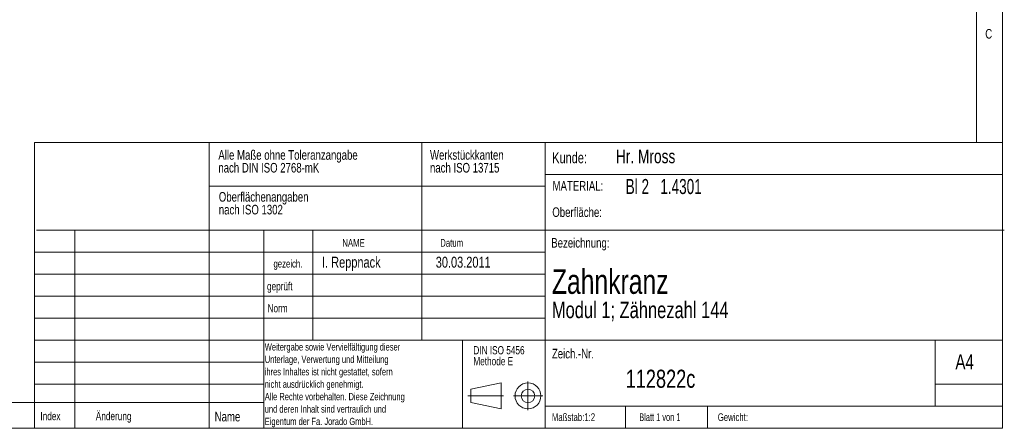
# Model space of a CAD drawing. Header units: millimetres. Extents: x 5 to 292, y 5 to 205.
# Tile 4 of 9: x 102 to 292, y 5 to 84. Entities that reach past the tile are written whole.
import ezdxf

# ---------------------------------------------------------------- set-up
doc = ezdxf.new("R2010")
doc.units = ezdxf.units.MM
doc.linetypes.add('CENTERX2', pattern=[20.32, 12.7, -2.54, 2.54, -2.54])
doc.styles.add('SLDTEXTSTYLE0', font='TXT', dxfattribs={"width": 0.75})
doc.styles.add('SLDTEXTSTYLE1', font='TXT', dxfattribs={"width": 0.692308})
doc.styles.add('SLDTEXTSTYLE2', font='TXT', dxfattribs={"width": 0.673077})

# ---------------------------------------------------------------- blocks, each defined once
blk = doc.blocks.new('Projektionsmethode 1')
at = {"color": 7, "linetype": 'Continuous', "lineweight": 0}
for p, q in [((286.41, 76.51), (292.28, 77.71)), ((286.41, 73.91), (286.41, 76.51)), ((292.28, 77.71), (292.28, 72.71)), ((292.28, 72.71), (286.41, 73.91))]:
    blk.add_line(p, q, dxfattribs=at)
at = {"color": 7, "linetype": 'CENTERX2', "lineweight": 0}
for p, q in [((297.49, 77.98), (297.49, 72.48)), ((285.85, 75.21), (292.76, 75.21)), ((294.71, 75.21), (300.33, 75.21))]:
    blk.add_line(p, q, dxfattribs=at)
at = {"color": 7, "linetype": 'Continuous', "lineweight": 0}
for radius in [2.5, 1.3]:
    blk.add_circle((297.49, 75.21), radius, dxfattribs=at)
blk = doc.blocks.new('SW_NOTE_0')
at = {"color": 0, "linetype": 'Continuous', "lineweight": 0, "char_height": 1.8521, "attachment_point": 1, "style": 'SLDTEXTSTYLE0'}
for s, insert in [('Alle Maße ohne Toleranzangabe', (0, 2.39)), ('nach DIN ISO 2768-mK', (0, -0.08))]:
    blk.add_mtext(s, dxfattribs=dict(at, insert=insert))
blk = doc.blocks.new('SW_NOTE_1')
at = {"color": 0, "linetype": 'Continuous', "lineweight": 0, "char_height": 1.8521, "attachment_point": 1, "style": 'SLDTEXTSTYLE0'}
for s, insert in [('Werkstückkanten', (0, 2.39)), ('nach ISO 13715', (0, -0.08))]:
    blk.add_mtext(s, dxfattribs=dict(at, insert=insert))
blk = doc.blocks.new('SW_NOTE_2')
at = {"color": 0, "linetype": 'Continuous', "lineweight": 0, "char_height": 1.4, "attachment_point": 1, "style": 'SLDTEXTSTYLE0'}
for s, insert in [('Weitergabe sowie Vervielfältigung dieser', (0, 1.8)), ('Unterlage, Verwertung und Mitteilung', (0, -0.6)), ('ihres Inhaltes ist nicht gestattet, sofern', (0, -3)), ('nicht ausdrücklich genehmigt.', (0, -5.4)), ('Alle Rechte vorbehalten. Diese Zeichnung', (0, -7.8)), ('und deren Inhalt sind vertraulich und', (0, -10.2)), ('Eigentum der Fa. Jorado GmbH.', (0, -12.6))]:
    blk.add_mtext(s, dxfattribs=dict(at, insert=insert))
blk = doc.blocks.new('SW_NOTE_3')
at = {"color": 0, "linetype": 'Continuous', "lineweight": 0, "attachment_point": 1, "style": 'SLDTEXTSTYLE0'}
for s, insert, char_height in [('DIN ISO 5456', (0, 2.05), 1.5875), ('Methode E', (0, -0.07), 1.587)]:
    blk.add_mtext(s, dxfattribs=dict(at, insert=insert, char_height=char_height))
blk = doc.blocks.new('SW_NOTE_4')
at = {"color": 0, "linetype": 'Continuous', "lineweight": 0, "char_height": 1.8521, "attachment_point": 1, "style": 'SLDTEXTSTYLE0'}
for s, insert in [('Oberflächenangaben', (0, 2.39)), ('nach ISO 1302', (0, -0.08))]:
    blk.add_mtext(s, dxfattribs=dict(at, insert=insert))
blk = doc.blocks.new('SW_NOTE_5')
at = {"color": 0, "linetype": 'Continuous', "lineweight": 0, "attachment_point": 1, "style": 'SLDTEXTSTYLE0'}
for s, insert, char_height in [('Zahnkranz', (0, 6.14), 4.763), ('Modul 1; Zähnezahl 144', (0, -0.14), 3.175)]:
    blk.add_mtext(s, dxfattribs=dict(at, insert=insert, char_height=char_height))

msp = doc.modelspace()

# ---------------------------------------------------------------- linework, layer by layer
at = {"color": 7, "linetype": 'Continuous', "lineweight": 0}
for p, q in [((292, 77.25), (292, 205)), ((287, 60.25), (287, 200)), ((292, 5), (292, 77.25)), ((104.8, 60.25), (292, 60.25)), ((104.8, 60.25), (104.8, 5)), ((138.6, 60.25), (138.6, 43.25)), ((179.7326, 60.25), (179.7326, 22)), ((203.6, 60.25), (203.6, 5)), ((203.6, 54.0258), (292, 54.0258)), ((138.6, 51.75), (203.6, 51.75)), ((292.379, 43.25), (105.179, 43.25)), ((112.6, 43.25), (112.6, 5)), ((138.6, 43.25), (138.6, 5)), ((149.1559, 43.25), (149.1559, 5)), ((158.6215, 26.25), (158.6215, 43.25)), ((203.6, 39), (104.8, 39)), ((203.6, 34.75), (104.8, 34.75)), ((203.6, 30.5), (104.8, 30.5)), ((203.6, 26.25), (104.8, 26.25)), ((158.6215, 26.25), (158.6215, 22)), ((159.4, 22), (104.8, 22)), ((159.4, 22), (292, 22)), ((187.5664, 22), (187.5664, 5)), ((279, 9.25), (279, 22)), ((149.1559, 17.7499), (104.757, 17.7499)), ((149.1559, 13.5), (104.757, 13.5)), ((292, 13.5), (279, 13.5)), ((9.957, 10), (104.757, 10)), ((104.757, 10), (149.1559, 10)), ((292, 9.25), (203.6, 9.25)), ((219.1418, 5), (219.1418, 9.25)), ((234.9631, 9.25), (234.9631, 5)), ((5, 5), (292, 5))]:
    msp.add_line(p, q, dxfattribs=at)

# ---------------------------------------------------------------- block references
for name, p in [('SW_NOTE_0', (140.3651, 56.3486)), ('SW_NOTE_1', (181.2981, 56.3486)), ('SW_NOTE_4', (140.454, 48.2527)), ('SW_NOTE_5', (204.874, 29.5972)), ('SW_NOTE_2', (149.3451, 19.6228)), ('SW_NOTE_3', (189.6864, 18.8274))]:
    msp.add_blockref(name, p, dxfattribs=at)
at = {"color": 7, "linetype": 'Continuous'}
msp.add_blockref('Projektionsmethode 1', (-97.2378, -63.9559), dxfattribs=at)

# ---------------------------------------------------------------- texts
at = {"color": 7, "linetype": 'Continuous', "lineweight": 0}
for s, insert, char_height, attachment_point, style in [('C', (288.6927, 82.1496), 1.8521, 1, 'SLDTEXTSTYLE0'), ('Kunde:', (204.9305, 58.3332), 2.11667, 1, 'SLDTEXTSTYLE0'), ('Hr. Mross', (217.2511, 58.8595), 2.64583, 1, 'SLDTEXTSTYLE0'), ('Bl 2   1.4301', (219.1495, 53.1646), 2.910417, 1, 'SLDTEXTSTYLE2'), ('MATERIAL:', (205.0047, 52.7684), 1.85208, 1, 'SLDTEXTSTYLE0'), ('Oberfläche:', (204.9558, 47.6883), 1.852083, 1, 'SLDTEXTSTYLE0'), ('Bezeichnung:', (204.7562, 41.7627), 1.852083, 1, 'SLDTEXTSTYLE0'), ('NAME', (164.3405, 41.5762), 1.5, 1, 'SLDTEXTSTYLE0'), ('Datum', (183.2774, 41.5762), 1.5, 1, 'SLDTEXTSTYLE0'), ('I. Reppnack', (160.4178, 38.1489), 2.116667, 1, 'SLDTEXTSTYLE0'), ('30.03.2011', (182.4155, 38.1489), 2.11667, 1, 'SLDTEXTSTYLE0'), ('gezeich.', (153.824, 37.5591), 1.4986, 2, 'SLDTEXTSTYLE0'), ('geprüft', (149.7731, 33.2376), 1.5875, 1, 'SLDTEXTSTYLE0'), ('Norm', (149.8769, 28.992), 1.5875, 1, 'SLDTEXTSTYLE0'), ('Zeich.-Nr.', (204.874, 20.3531), 1.85208, 1, 'SLDTEXTSTYLE0'), ('A4', (282.921, 19.3004), 2.91042, 1, 'SLDTEXTSTYLE0'), ('112822c', (219.1495, 16.3191), 3.5, 1, 'SLDTEXTSTYLE0'), ('Index', (105.9434, 8.1509), 1.5875, 1, 'SLDTEXTSTYLE0'), ('Änderung', (116.6619, 8.1509), 1.5875, 1, 'SLDTEXTSTYLE0'), ('Name', (139.6515, 8.1842), 1.85208, 1, 'SLDTEXTSTYLE0'), ('Maßstab:1:2', (204.874, 7.9001), 1.5, 1, 'SLDTEXTSTYLE0'), ('Blatt 1 von 1', (221.772, 7.9001), 1.5, 1, 'SLDTEXTSTYLE1'), ('Gewicht:', (236.9557, 7.8987), 1.4986, 1, 'SLDTEXTSTYLE0')]:
    msp.add_mtext(s, dxfattribs=dict(at, insert=insert, char_height=char_height, attachment_point=attachment_point, style=style))

doc.saveas('drawing.dxf')
